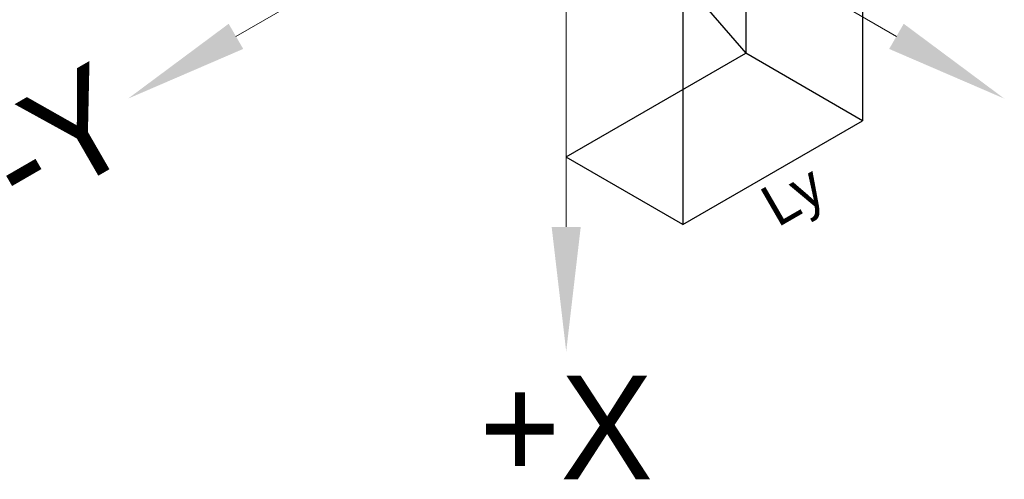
# Model space of a CAD drawing. Header units: millimetres. Extents: x 6316 to 18291, y -19059 to -9021.
# Tile 124 of 146: x 18136 to 18200, y -18674 to -18644. Entities that reach past the tile are written whole.
import ezdxf
from ezdxf.enums import TextEntityAlignment as Align

# ---------------------------------------------------------------- set-up
doc = ezdxf.new("R2010")
doc.units = ezdxf.units.MM
doc.header["$LTSCALE"] = 10
for name, color, linetype, lineweight in [('1轮廓实线层', 7, 'Continuous', 18), ('6文字层', 3, 'Continuous', 13), ('7标注层', 4, 'Continuous', 13)]:
    doc.layers.add(name, color=color, linetype=linetype, lineweight=lineweight)

msp = doc.modelspace()

# ---------------------------------------------------------------- linework, layer by layer
for p, q in [((18183.252, -18625.788), (18183.252, -18646.038)), ((18190.835, -18630.187), (18190.835, -18650.437)), ((18171.567, -18632.544), (18183.258, -18646.044)), ((18179.152, -18636.932), (18179.152, -18657.182)), ((18171.561, -18652.788), (18183.252, -18646.038)), ((18190.843, -18650.432), (18183.258, -18646.044)), ((18179.152, -18657.182), (18190.843, -18650.432)), ((18179.152, -18657.182), (18171.567, -18652.794))]:
    msp.add_line(p, q)
at = {"layer": '1轮廓实线层'}
for q in [(18150.089, -18644.944), (18171.567, -18657.345), (18193.045, -18644.944)]:
    msp.add_line((18171.567, -18632.544), q, dxfattribs=at)
at = {"layer": '7标注层'}
for points in [[(18149.616, -18644.126), (18150.561, -18645.763), (18143.074, -18648.994)], [(18192.573, -18645.763), (18193.518, -18644.126), (18200.06, -18648.994)], [(18170.622, -18657.345), (18172.512, -18657.345), (18171.567, -18665.445)]]:
    msp.add_solid(points, dxfattribs=at)

# ---------------------------------------------------------------- texts
at = {"layer": '6文字层'}
msp.add_text('-Y', height=6.75, rotation=30, dxfattribs=at).set_placement((18142.423, -18649.37), align=Align.MIDDLE_RIGHT)
msp.add_text('Ly', height=2.7, rotation=30, dxfattribs=at).set_placement((18185.623, -18654.105), align=Align.TOP_CENTER)
msp.add_text('+X', height=6.75, dxfattribs=at).set_placement((18171.567, -18667.009), align=Align.TOP_CENTER)

doc.saveas('drawing.dxf')
